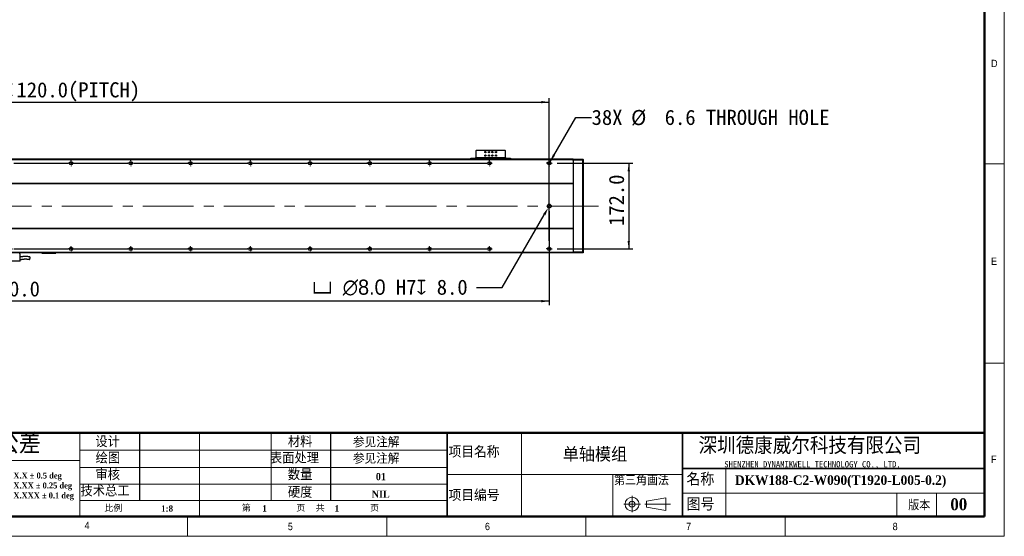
# Model space of a CAD drawing. Header units: millimetres. Extents: x 40 to 3320, y 40 to 2336.
# Tile 4 of 7: x 1343 to 3320, y 40 to 1078. Entities that reach past the tile are written whole.
import ezdxf

# ---------------------------------------------------------------- set-up
doc = ezdxf.new("R2010")
doc.units = ezdxf.units.MM
doc.header["$LTSCALE"] = 8
doc.header["$PDSIZE"] = -1
doc.linetypes.add('CENTERX2', pattern=[20.32, 12.7, -2.54, 2.54, -2.54])
doc.layers.add('DIMNS', color=7, linetype='Continuous')
doc.styles.add('SLDTEXTSTYLE0', font='Gothic.ttf', dxfattribs={"width": 0.913})
doc.styles.add('SLDTEXTSTYLE1', font='timesbd.ttf', dxfattribs={"width": 0.933})
doc.styles.add('SLDTEXTSTYLE2', font='txt', dxfattribs={"bigfont": 'bigfont'})
doc.styles.add('SLDTEXTSTYLE3', font='txt', dxfattribs={"bigfont": 'bigfont'})
doc.styles.add('SLDTEXTSTYLE4', font='txt', dxfattribs={"bigfont": 'bigfont'})
doc.styles.add('SLDTEXTSTYLE5', font='txt')
doc.styles.add('SLDTEXTSTYLE6', font='timesbd.ttf', dxfattribs={"width": 0.933, "bigfont": 'bigfont'})
doc.styles.add('SLDTEXTSTYLE7', font='txt')
doc.dimstyles.new('SLDDIMSTYLE0', dxfattribs={"dimtxt": 30.4, "dimasz": 16, "dimexe": 0, "dimexo": 0.0625, "dimgap": 7.6, "dimtad": 2, "dimdec": 1, "dimrnd": 1e-09, "dimzin": 4, "dimdsep": 46, "dimtxsty": 'SLDTEXTSTYLE7', "dimsah": 1, "dimcen": 0.09, "dimadec": 0, "dimazin": 1, "dimtfac": 1, "dimtdec": 1, "dimtmove": 0, "dimatfit": 0, "dimfxl": 0, "dimfrac": 2, "dimtolj": 1, "dimtzin": 12, "dimarcsym": 0})
doc.dimstyles.new('SLDDIMSTYLE1', dxfattribs={"dimtxt": 30.4, "dimasz": 16, "dimexe": 0, "dimexo": 0.0625, "dimgap": 7.6, "dimtad": 2, "dimdec": 1, "dimrnd": 1e-09, "dimzin": 4, "dimdsep": 46, "dimtxsty": 'SLDTEXTSTYLE7', "dimsah": 1, "dimcen": 0.09, "dimadec": 0, "dimazin": 1, "dimtfac": 1, "dimtdec": 1, "dimtofl": 0, "dimtmove": 0, "dimatfit": 3, "dimfxl": 0, "dimfrac": 2, "dimtolj": 1, "dimtzin": 12, "dimarcsym": 0})
doc.dimstyles.new('SLDDIMSTYLE4', dxfattribs={"dimtxt": 30.4, "dimasz": 16, "dimexe": 0, "dimexo": 0.0625, "dimgap": 7.6, "dimtad": 0, "dimtih": 1, "dimtoh": 1, "dimdec": 1, "dimrnd": 1e-09, "dimzin": 4, "dimdsep": 46, "dimtxsty": 'SLDTEXTSTYLE7', "dimsah": 1, "dimcen": 0, "dimadec": 0, "dimazin": 1, "dimtfac": 1, "dimtdec": 1, "dimtofl": 0, "dimtmove": 0, "dimatfit": 3, "dimfxl": 0, "dimfrac": 2, "dimtolj": 1, "dimtzin": 12, "dimarcsym": 0})
doc.dimstyles.new('SLDDIMSTYLE7', dxfattribs={"dimtxt": 30.4, "dimasz": 16, "dimexe": 0, "dimexo": 0.0625, "dimgap": 7.6, "dimtad": 0, "dimtih": 1, "dimtoh": 1, "dimdec": 1, "dimrnd": 1e-09, "dimzin": 12, "dimdsep": 46, "dimtxsty": 'SLDTEXTSTYLE7', "dimsah": 1, "dimcen": 0, "dimadec": 0, "dimazin": 3, "dimtfac": 1, "dimtdec": 1, "dimtofl": 0, "dimtmove": 0, "dimatfit": 3, "dimfxl": 0, "dimfrac": 2, "dimtolj": 1, "dimtzin": 12, "dimarcsym": 0})

# ---------------------------------------------------------------- blocks, each defined once
blk = doc.blocks.new('SW_NOTE_0')
at = {"color": 0, "linetype": 'Continuous', "lineweight": 0, "char_height": 12, "attachment_point": 1, "style": 'SLDTEXTSTYLE1'}
for s, insert in [('X.X ± 0.5 deg', (0, 15.8)), ('X.XX ± 0.25 deg', (0, -4.2)), ('X.XXX ± 0.1 deg', (0, -24.2))]:
    blk.add_mtext(s, dxfattribs=dict(at, insert=insert))
blk = doc.blocks.new('_D_18')
at = {"layer": 'DIMNS'}
for p, q in [((2406.2, 693), (2406.2, 504.3)), ((246.2, 686.4), (246.2, 504.3)), ((2406.2, 512.3), (246.2, 512.3))]:
    blk.add_line(p, q, dxfattribs=at)
for points in [[(246.2, 512.3), (262.2, 509.9), (262.2, 514.7)], [(2406.2, 512.3), (2390.2, 514.7), (2390.2, 509.9)]]:
    blk.add_solid(points, dxfattribs=at)
at = {"layer": 'DIMNS', "insert": (1259.7, 552.2), "char_height": 30.4, "attachment_point": 1, "style": 'SLDTEXTSTYLE7'}
blk.add_mtext('2160.0', dxfattribs=at)
blk = doc.blocks.new('_D_19')
at = {"layer": 'Defpoints', "color": 0}
for p in [(2404.2, 699.7), (2408.2, 706.6)]:
    blk.add_point(p, dxfattribs=at)
at = {"layer": 'DIMNS', "color": 0, "lineweight": -2}
for p, q in [((2312, 539.8), (2396.2, 685.8)), ((2260.4, 539.8), (2312, 539.8))]:
    blk.add_line(p, q, dxfattribs=at)
at = {"layer": 'DIMNS', "color": 0}
blk.add_solid([(2393.9, 687.2), (2398.5, 684.5), (2404.2, 699.7)], dxfattribs=at)
at = {"layer": 'DIMNS', "color": 0, "insert": (1930.5, 555.6), "char_height": 30.4, "attachment_point": 1, "style": 'SLDTEXTSTYLE7'}
blk.add_mtext('\\A1;{\\fGDT|b0|i0|c134|p2;v} {\\fMS PGothic|b0|i0|c128|p34;∅8.0} H7{\\fGDT|b0|i0|c134|p2;x} 8.0', dxfattribs=at)
blk = doc.blocks.new('_D_21')
at = {"layer": 'DIMNS'}
for p, q in [((2407.9, 792), (2459.4, 881.3)), ((2459.4, 881.3), (2491.4, 881.3))]:
    blk.add_line(p, q, dxfattribs=at)
blk.add_solid([(2407.9, 792), (2418, 804.7), (2413.8, 807.1)], dxfattribs=at)
at = {"layer": 'DIMNS', "char_height": 30.4, "attachment_point": 1, "style": 'SLDTEXTSTYLE7'}
for s, insert in [('38X ', (2491.4, 896.6)), ('%%c', (2570.6, 896.3)), (' 6.6 THROUGH HOLE', (2617.5, 896.6))]:
    blk.add_mtext(s, dxfattribs=dict(at, insert=insert))
blk = doc.blocks.new('_D_22')
at = {"layer": 'DIMNS'}
for p, q in [((2422.2, 789.1), (2574, 789.1)), ((2566, 789.1), (2566, 617.1)), ((2422.2, 617.1), (2574, 617.1))]:
    blk.add_line(p, q, dxfattribs=at)
for points in [[(2566, 789.1), (2563.6, 773.1), (2568.4, 773.1)], [(2566, 617.1), (2568.4, 633.1), (2563.6, 633.1)]]:
    blk.add_solid(points, dxfattribs=at)
at = {"layer": 'DIMNS', "insert": (2526.1, 663.2), "char_height": 30.4, "attachment_point": 1, "rotation": 90, "style": 'SLDTEXTSTYLE7'}
blk.add_mtext('172.0', dxfattribs=at)
blk = doc.blocks.new('_D_23')
at = {"layer": 'DIMNS'}
for p, q in [((246.2, 633.1), (246.2, 920)), ((246.2, 912), (2406.2, 912)), ((2406.2, 633.1), (2406.2, 920))]:
    blk.add_line(p, q, dxfattribs=at)
for points in [[(246.2, 912), (262.2, 909.6), (262.2, 914.4)], [(2406.2, 912), (2390.2, 914.4), (2390.2, 909.6)]]:
    blk.add_solid(points, dxfattribs=at)
at = {"layer": 'DIMNS', "char_height": 30.4, "attachment_point": 1, "style": 'SLDTEXTSTYLE7'}
for s, insert in [('2160.0', (1114.5, 951.9)), ('=18×120.0(PITCH)', (1233.3, 951.9))]:
    blk.add_mtext(s, dxfattribs=dict(at, insert=insert))
blk = doc.blocks.new('SW_CENTERMARKSYMBOL_0')
at = {"layer": 'DIMNS', "color": 0}
for p, q in [((1080, 5.08), (1080, 5.84)), ((1080, 0), (1080, 2.54)), ((1080, 0), (1080, 2.54)), ((1080, 0), (1080, 2.54)), ((1080, 0), (1080, 2.54)), ((1080, 0), (1080, 2.54)), ((1080, 0), (1080, 2.54)), ((1080, 0), (1080, 2.54)), ((1080, 0), (1080, 2.54)), ((1200, 5.08), (1200, 5.84)), ((1200, 0), (1200, 2.54)), ((1200, 0), (1200, 2.54)), ((1200, 0), (1200, 2.54)), ((1200, 0), (1200, 2.54)), ((1200, 0), (1200, 2.54)), ((1200, 0), (1200, 2.54)), ((1200, 0), (1200, 2.54)), ((1320, 5.08), (1320, 5.84)), ((1320, 0), (1320, 2.54)), ((1320, 0), (1320, 2.54)), ((1320, 0), (1320, 2.54)), ((1320, 0), (1320, 2.54)), ((1320, 0), (1320, 2.54)), ((1320, 0), (1320, 2.54)), ((1440, 5.08), (1440, 5.84)), ((1440, 0), (1440, 2.54)), ((1440, 0), (1440, 2.54)), ((1440, 0), (1440, 2.54)), ((1440, 0), (1440, 2.54)), ((1440, 0), (1440, 2.54)), ((1560, 5.08), (1560, 5.84)), ((1560, 0), (1560, 2.54)), ((1560, 0), (1560, 2.54)), ((1560, 0), (1560, 2.54)), ((1560, 0), (1560, 2.54)), ((1680, 5.08), (1680, 5.84)), ((1680, 0), (1680, 2.54)), ((1680, 0), (1680, 2.54)), ((1680, 0), (1680, 2.54)), ((1800, 5.08), (1800, 5.84)), ((1800, 0), (1800, 2.54)), ((1800, 0), (1800, 2.54)), ((1920, 5.08), (1920, 5.84)), ((1920, 0), (1920, 2.54)), ((965.08, 0), (1074.92, 0)), ((1074.92, 0), (1074.16, 0)), ((1080, 0), (1077.46, 0)), ((1080, 0), (1077.46, 0)), ((1080, 0), (1077.46, 0)), ((1080, 0), (1077.46, 0)), ((1080, 0), (1077.46, 0)), ((1080, 0), (1077.46, 0)), ((1080, 0), (1077.46, 0)), ((1080, 0), (1077.46, 0)), ((1080, 0), (1080, -2.54)), ((1080, 0), (1082.54, 0)), ((1080, 0), (1080, -2.54)), ((1080, 0), (1082.54, 0)), ((1080, 0), (1080, -2.54)), ((1080, 0), (1082.54, 0)), ((1080, 0), (1080, -2.54)), ((1080, 0), (1082.54, 0)), ((1080, 0), (1080, -2.54)), ((1080, 0), (1082.54, 0)), ((1080, 0), (1080, -2.54)), ((1080, 0), (1082.54, 0)), ((1080, 0), (1080, -2.54)), ((1080, 0), (1082.54, 0)), ((1080, 0), (1080, -2.54)), ((1080, 0), (1082.54, 0)), ((1080, -5.08), (1080, -5.84)), ((1085.08, 0), (1085.84, 0)), ((1085.08, 0), (1194.92, 0)), ((1194.92, 0), (1194.16, 0)), ((1200, 0), (1197.46, 0)), ((1200, 0), (1197.46, 0)), ((1200, 0), (1197.46, 0)), ((1200, 0), (1197.46, 0)), ((1200, 0), (1197.46, 0)), ((1200, 0), (1197.46, 0)), ((1200, 0), (1197.46, 0)), ((1200, 0), (1200, -2.54)), ((1200, 0), (1202.54, 0)), ((1200, 0), (1200, -2.54)), ((1200, 0), (1202.54, 0)), ((1200, 0), (1200, -2.54)), ((1200, 0), (1202.54, 0)), ((1200, 0), (1200, -2.54)), ((1200, 0), (1202.54, 0)), ((1200, 0), (1200, -2.54)), ((1200, 0), (1202.54, 0)), ((1200, 0), (1200, -2.54)), ((1200, 0), (1202.54, 0)), ((1200, 0), (1200, -2.54)), ((1200, 0), (1202.54, 0)), ((1200, -5.08), (1200, -5.84)), ((1205.08, 0), (1205.84, 0)), ((1205.08, 0), (1314.92, 0)), ((1314.92, 0), (1314.16, 0)), ((1320, 0), (1317.46, 0)), ((1320, 0), (1317.46, 0)), ((1320, 0), (1317.46, 0)), ((1320, 0), (1317.46, 0)), ((1320, 0), (1317.46, 0)), ((1320, 0), (1317.46, 0)), ((1320, 0), (1320, -2.54)), ((1320, 0), (1322.54, 0)), ((1320, 0), (1320, -2.54)), ((1320, 0), (1322.54, 0)), ((1320, 0), (1320, -2.54)), ((1320, 0), (1322.54, 0)), ((1320, 0), (1320, -2.54)), ((1320, 0), (1322.54, 0)), ((1320, 0), (1320, -2.54)), ((1320, 0), (1322.54, 0)), ((1320, 0), (1320, -2.54)), ((1320, 0), (1322.54, 0)), ((1320, -5.08), (1320, -5.84)), ((1325.08, 0), (1325.84, 0)), ((1325.08, 0), (1434.92, 0)), ((1434.92, 0), (1434.16, 0)), ((1440, 0), (1437.46, 0)), ((1440, 0), (1437.46, 0)), ((1440, 0), (1437.46, 0)), ((1440, 0), (1437.46, 0)), ((1440, 0), (1437.46, 0)), ((1440, 0), (1440, -2.54)), ((1440, 0), (1442.54, 0)), ((1440, 0), (1440, -2.54)), ((1440, 0), (1442.54, 0)), ((1440, 0), (1440, -2.54)), ((1440, 0), (1442.54, 0)), ((1440, 0), (1440, -2.54)), ((1440, 0), (1442.54, 0)), ((1440, 0), (1440, -2.54)), ((1440, 0), (1442.54, 0)), ((1440, -5.08), (1440, -5.84)), ((1445.08, 0), (1445.84, 0)), ((1445.08, 0), (1554.92, 0)), ((1554.92, 0), (1554.16, 0)), ((1560, 0), (1557.46, 0)), ((1560, 0), (1557.46, 0)), ((1560, 0), (1557.46, 0)), ((1560, 0), (1557.46, 0)), ((1560, 0), (1560, -2.54)), ((1560, 0), (1562.54, 0)), ((1560, 0), (1560, -2.54)), ((1560, 0), (1562.54, 0)), ((1560, 0), (1560, -2.54)), ((1560, 0), (1562.54, 0)), ((1560, 0), (1560, -2.54)), ((1560, 0), (1562.54, 0)), ((1560, -5.08), (1560, -5.84)), ((1565.08, 0), (1565.84, 0)), ((1565.08, 0), (1674.92, 0)), ((1674.92, 0), (1674.16, 0)), ((1680, 0), (1677.46, 0)), ((1680, 0), (1677.46, 0)), ((1680, 0), (1677.46, 0)), ((1680, 0), (1680, -2.54)), ((1680, 0), (1682.54, 0)), ((1680, 0), (1680, -2.54)), ((1680, 0), (1682.54, 0)), ((1680, 0), (1680, -2.54)), ((1680, 0), (1682.54, 0)), ((1680, -5.08), (1680, -5.84)), ((1685.08, 0), (1685.84, 0)), ((1685.08, 0), (1794.92, 0)), ((1794.92, 0), (1794.16, 0)), ((1800, 0), (1797.46, 0)), ((1800, 0), (1797.46, 0)), ((1800, 0), (1800, -2.54)), ((1800, 0), (1802.54, 0)), ((1800, 0), (1800, -2.54)), ((1800, 0), (1802.54, 0)), ((1800, -5.08), (1800, -5.84)), ((1805.08, 0), (1805.84, 0)), ((1805.08, 0), (1914.92, 0)), ((1920, 0), (1917.46, 0)), ((1920, 0), (1920, -2.54)), ((1920, 0), (1922.54, 0)), ((1920, -5.08), (1920, -5.84)), ((1925.08, 0), (1925.84, 0))]:
    blk.add_line(p, q, dxfattribs=at)
blk = doc.blocks.new('SW_CENTERMARKSYMBOL_1')
at = {"layer": 'DIMNS', "color": 0}
for p, q in [((-125.08, 0), (-125.84, 0)), ((-120, 0), (-122.54, 0)), ((-120, 5.08), (-120, 5.84)), ((-120, 0), (-120, 2.54)), ((-120, 0), (-120, -2.54)), ((-120, 0), (-117.46, 0)), ((-114.92, 0), (-5.08, 0)), ((-5.08, 0), (-5.84, 0)), ((0, 0), (-2.54, 0)), ((0, 0), (-2.54, 0)), ((0, 5.08), (0, 5.84)), ((0, 0), (0, 2.54)), ((0, 0), (0, 2.54)), ((0, 0), (0, -2.54)), ((0, 0), (2.54, 0)), ((0, 0), (0, -2.54)), ((0, 0), (2.54, 0)), ((5.08, 0), (5.84, 0)), ((5.08, 0), (114.92, 0)), ((120, 5.08), (120, 5.84)), ((120, 0), (120, 2.54)), ((120, 0), (120, 2.54)), ((120, 0), (120, 2.54)), ((240, 5.08), (240, 5.84)), ((240, 0), (240, 2.54)), ((240, 0), (240, 2.54)), ((240, 0), (240, 2.54)), ((240, 0), (240, 2.54)), ((360, 5.08), (360, 5.84)), ((360, 0), (360, 2.54)), ((360, 0), (360, 2.54)), ((360, 0), (360, 2.54)), ((360, 0), (360, 2.54)), ((360, 0), (360, 2.54)), ((480, 5.08), (480, 5.84)), ((480, 0), (480, 2.54)), ((480, 0), (480, 2.54)), ((480, 0), (480, 2.54)), ((480, 0), (480, 2.54)), ((480, 0), (480, 2.54)), ((480, 0), (480, 2.54)), ((600, 5.08), (600, 5.84)), ((600, 0), (600, 2.54)), ((600, 0), (600, 2.54)), ((600, 0), (600, 2.54)), ((600, 0), (600, 2.54)), ((600, 0), (600, 2.54)), ((600, 0), (600, 2.54)), ((600, 0), (600, 2.54)), ((720, 5.08), (720, 5.84)), ((720, 0), (720, 2.54)), ((720, 0), (720, 2.54)), ((720, 0), (720, 2.54)), ((720, 0), (720, 2.54)), ((720, 0), (720, 2.54)), ((720, 0), (720, 2.54)), ((720, 0), (720, 2.54)), ((720, 0), (720, 2.54)), ((840, 5.08), (840, 5.84)), ((840, 0), (840, 2.54)), ((840, 0), (840, 2.54)), ((840, 0), (840, 2.54)), ((840, 0), (840, 2.54)), ((840, 0), (840, 2.54)), ((840, 0), (840, 2.54)), ((840, 0), (840, 2.54)), ((840, 0), (840, 2.54)), ((840, 0), (840, 2.54)), ((960, 5.08), (960, 5.84)), ((960, 0), (960, 2.54)), ((960, 0), (960, 2.54)), ((960, 0), (960, 2.54)), ((960, 0), (960, 2.54)), ((960, 0), (960, 2.54)), ((960, 0), (960, 2.54)), ((960, 0), (960, 2.54)), ((960, 0), (960, 2.54)), ((1080, 5.08), (1080, 5.84)), ((1080, 0), (1080, 2.54)), ((1080, 0), (1080, 2.54)), ((1080, 0), (1080, 2.54)), ((1080, 0), (1080, 2.54)), ((1080, 0), (1080, 2.54)), ((1080, 0), (1080, 2.54)), ((1080, 0), (1080, 2.54)), ((1200, 5.08), (1200, 5.84)), ((1200, 0), (1200, 2.54)), ((1200, 0), (1200, 2.54)), ((1200, 0), (1200, 2.54)), ((1200, 0), (1200, 2.54)), ((1200, 0), (1200, 2.54)), ((1200, 0), (1200, 2.54)), ((1320, 5.08), (1320, 5.84)), ((1320, 0), (1320, 2.54)), ((1320, 0), (1320, 2.54)), ((1320, 0), (1320, 2.54)), ((1320, 0), (1320, 2.54)), ((1320, 0), (1320, 2.54)), ((1440, 5.08), (1440, 5.84)), ((1440, 0), (1440, 2.54)), ((1440, 0), (1440, 2.54)), ((1440, 0), (1440, 2.54)), ((1440, 0), (1440, 2.54)), ((1560, 5.08), (1560, 5.84)), ((1560, 0), (1560, 2.54)), ((1560, 0), (1560, 2.54)), ((1560, 0), (1560, 2.54)), ((1680, 5.08), (1680, 5.84)), ((1680, 0), (1680, 2.54)), ((1680, 0), (1680, 2.54)), ((1800, 5.08), (1800, 5.84)), ((1800, 0), (1800, 2.54)), ((-120, -5.08), (-120, -5.84)), ((0, -5.08), (0, -5.84)), ((114.92, 0), (114.16, 0)), ((120, 0), (117.46, 0)), ((120, 0), (117.46, 0)), ((120, 0), (117.46, 0)), ((120, 0), (120, -2.54)), ((120, 0), (122.54, 0)), ((120, 0), (120, -2.54)), ((120, 0), (122.54, 0)), ((120, 0), (120, -2.54)), ((120, 0), (122.54, 0)), ((120, -5.08), (120, -5.84)), ((125.08, 0), (125.84, 0)), ((125.08, 0), (234.92, 0)), ((234.92, 0), (234.16, 0)), ((240, 0), (237.46, 0)), ((240, 0), (237.46, 0)), ((240, 0), (237.46, 0)), ((240, 0), (237.46, 0)), ((240, 0), (240, -2.54)), ((240, 0), (242.54, 0)), ((240, 0), (240, -2.54)), ((240, 0), (242.54, 0)), ((240, 0), (240, -2.54)), ((240, 0), (242.54, 0)), ((240, 0), (240, -2.54)), ((240, 0), (242.54, 0)), ((240, -5.08), (240, -5.84)), ((245.08, 0), (245.84, 0)), ((245.08, 0), (354.92, 0)), ((354.92, 0), (354.16, 0)), ((360, 0), (357.46, 0)), ((360, 0), (357.46, 0)), ((360, 0), (357.46, 0)), ((360, 0), (357.46, 0)), ((360, 0), (357.46, 0)), ((360, 0), (360, -2.54)), ((360, 0), (362.54, 0)), ((360, 0), (360, -2.54)), ((360, 0), (362.54, 0)), ((360, 0), (360, -2.54)), ((360, 0), (362.54, 0)), ((360, 0), (360, -2.54)), ((360, 0), (362.54, 0)), ((360, 0), (360, -2.54)), ((360, 0), (362.54, 0)), ((360, -5.08), (360, -5.84)), ((365.08, 0), (365.84, 0)), ((365.08, 0), (474.92, 0)), ((474.92, 0), (474.16, 0)), ((480, 0), (477.46, 0)), ((480, 0), (477.46, 0)), ((480, 0), (477.46, 0)), ((480, 0), (477.46, 0)), ((480, 0), (477.46, 0)), ((480, 0), (477.46, 0)), ((480, 0), (480, -2.54)), ((480, 0), (482.54, 0)), ((480, 0), (480, -2.54)), ((480, 0), (482.54, 0)), ((480, 0), (480, -2.54)), ((480, 0), (482.54, 0)), ((480, 0), (480, -2.54)), ((480, 0), (482.54, 0)), ((480, 0), (480, -2.54)), ((480, 0), (482.54, 0)), ((480, 0), (480, -2.54)), ((480, 0), (482.54, 0)), ((480, -5.08), (480, -5.84)), ((485.08, 0), (485.84, 0)), ((485.08, 0), (594.92, 0)), ((594.92, 0), (594.16, 0)), ((600, 0), (597.46, 0)), ((600, 0), (597.46, 0)), ((600, 0), (597.46, 0)), ((600, 0), (597.46, 0)), ((600, 0), (597.46, 0)), ((600, 0), (597.46, 0)), ((600, 0), (597.46, 0)), ((600, 0), (600, -2.54)), ((600, 0), (602.54, 0)), ((600, 0), (600, -2.54)), ((600, 0), (602.54, 0)), ((600, 0), (600, -2.54)), ((600, 0), (602.54, 0)), ((600, 0), (600, -2.54)), ((600, 0), (602.54, 0)), ((600, 0), (600, -2.54)), ((600, 0), (602.54, 0)), ((600, 0), (600, -2.54)), ((600, 0), (602.54, 0)), ((600, 0), (600, -2.54)), ((600, 0), (602.54, 0)), ((600, -5.08), (600, -5.84)), ((605.08, 0), (605.84, 0)), ((605.08, 0), (714.92, 0)), ((714.92, 0), (714.16, 0)), ((720, 0), (717.46, 0)), ((720, 0), (717.46, 0)), ((720, 0), (717.46, 0)), ((720, 0), (717.46, 0)), ((720, 0), (717.46, 0)), ((720, 0), (717.46, 0)), ((720, 0), (717.46, 0)), ((720, 0), (717.46, 0)), ((720, 0), (720, -2.54)), ((720, 0), (722.54, 0)), ((720, 0), (720, -2.54)), ((720, 0), (722.54, 0)), ((720, 0), (720, -2.54)), ((720, 0), (722.54, 0)), ((720, 0), (720, -2.54)), ((720, 0), (722.54, 0)), ((720, 0), (720, -2.54)), ((720, 0), (722.54, 0)), ((720, 0), (720, -2.54)), ((720, 0), (722.54, 0)), ((720, 0), (720, -2.54)), ((720, 0), (722.54, 0)), ((720, 0), (720, -2.54)), ((720, 0), (722.54, 0)), ((720, -5.08), (720, -5.84)), ((725.08, 0), (725.84, 0)), ((725.08, 0), (834.92, 0)), ((834.92, 0), (834.16, 0)), ((840, 0), (837.46, 0)), ((840, 0), (837.46, 0)), ((840, 0), (837.46, 0)), ((840, 0), (837.46, 0)), ((840, 0), (837.46, 0)), ((840, 0), (837.46, 0)), ((840, 0), (837.46, 0)), ((840, 0), (837.46, 0)), ((840, 0), (837.46, 0)), ((840, 0), (840, -2.54)), ((840, 0), (842.54, 0)), ((840, 0), (840, -2.54)), ((840, 0), (842.54, 0)), ((840, 0), (840, -2.54)), ((840, 0), (842.54, 0)), ((840, 0), (840, -2.54)), ((840, 0), (842.54, 0)), ((840, 0), (840, -2.54)), ((840, 0), (842.54, 0)), ((840, 0), (840, -2.54)), ((840, 0), (842.54, 0)), ((840, 0), (840, -2.54)), ((840, 0), (842.54, 0)), ((840, 0), (840, -2.54)), ((840, 0), (842.54, 0)), ((840, 0), (840, -2.54)), ((840, 0), (842.54, 0)), ((840, -5.08), (840, -5.84)), ((845.08, 0), (845.84, 0)), ((845.08, 0), (954.92, 0)), ((954.92, 0), (954.16, 0)), ((960, 0), (957.46, 0)), ((960, 0), (957.46, 0)), ((960, 0), (957.46, 0)), ((960, 0), (957.46, 0)), ((960, 0), (957.46, 0)), ((960, 0), (957.46, 0)), ((960, 0), (957.46, 0)), ((960, 0), (957.46, 0)), ((960, 0), (960, -2.54)), ((960, 0), (962.54, 0)), ((960, 0), (960, -2.54)), ((960, 0), (962.54, 0)), ((960, 0), (960, -2.54)), ((960, 0), (962.54, 0)), ((960, 0), (960, -2.54)), ((960, 0), (962.54, 0)), ((960, 0), (960, -2.54)), ((960, 0), (962.54, 0)), ((960, 0), (960, -2.54)), ((960, 0), (962.54, 0)), ((960, 0), (960, -2.54)), ((960, 0), (962.54, 0)), ((960, 0), (960, -2.54)), ((960, 0), (962.54, 0)), ((960, -5.08), (960, -5.84)), ((965.08, 0), (965.84, 0)), ((965.08, 0), (1074.92, 0)), ((1074.92, 0), (1074.16, 0)), ((1080, 0), (1077.46, 0)), ((1080, 0), (1077.46, 0)), ((1080, 0), (1077.46, 0)), ((1080, 0), (1077.46, 0)), ((1080, 0), (1077.46, 0)), ((1080, 0), (1077.46, 0)), ((1080, 0), (1077.46, 0)), ((1080, 0), (1080, -2.54)), ((1080, 0), (1082.54, 0)), ((1080, 0), (1080, -2.54)), ((1080, 0), (1082.54, 0)), ((1080, 0), (1080, -2.54)), ((1080, 0), (1082.54, 0)), ((1080, 0), (1080, -2.54)), ((1080, 0), (1082.54, 0)), ((1080, 0), (1080, -2.54)), ((1080, 0), (1082.54, 0)), ((1080, 0), (1080, -2.54)), ((1080, 0), (1082.54, 0)), ((1080, 0), (1080, -2.54)), ((1080, 0), (1082.54, 0)), ((1080, -5.08), (1080, -5.84)), ((1085.08, 0), (1085.84, 0)), ((1085.08, 0), (1194.92, 0)), ((1194.92, 0), (1194.16, 0)), ((1200, 0), (1197.46, 0)), ((1200, 0), (1197.46, 0)), ((1200, 0), (1197.46, 0)), ((1200, 0), (1197.46, 0)), ((1200, 0), (1197.46, 0)), ((1200, 0), (1197.46, 0)), ((1200, 0), (1200, -2.54)), ((1200, 0), (1202.54, 0)), ((1200, 0), (1200, -2.54)), ((1200, 0), (1202.54, 0)), ((1200, 0), (1200, -2.54)), ((1200, 0), (1202.54, 0)), ((1200, 0), (1200, -2.54)), ((1200, 0), (1202.54, 0)), ((1200, 0), (1200, -2.54)), ((1200, 0), (1202.54, 0)), ((1200, 0), (1200, -2.54)), ((1200, 0), (1202.54, 0)), ((1200, -5.08), (1200, -5.84)), ((1205.08, 0), (1205.84, 0)), ((1205.08, 0), (1314.92, 0)), ((1314.92, 0), (1314.16, 0)), ((1320, 0), (1317.46, 0)), ((1320, 0), (1317.46, 0)), ((1320, 0), (1317.46, 0)), ((1320, 0), (1317.46, 0)), ((1320, 0), (1317.46, 0)), ((1320, 0), (1320, -2.54)), ((1320, 0), (1322.54, 0)), ((1320, 0), (1320, -2.54)), ((1320, 0), (1322.54, 0)), ((1320, 0), (1320, -2.54)), ((1320, 0), (1322.54, 0)), ((1320, 0), (1320, -2.54)), ((1320, 0), (1322.54, 0)), ((1320, 0), (1320, -2.54)), ((1320, 0), (1322.54, 0)), ((1320, -5.08), (1320, -5.84)), ((1325.08, 0), (1325.84, 0)), ((1325.08, 0), (1434.92, 0)), ((1434.92, 0), (1434.16, 0)), ((1440, 0), (1437.46, 0)), ((1440, 0), (1437.46, 0)), ((1440, 0), (1437.46, 0)), ((1440, 0), (1437.46, 0)), ((1440, 0), (1440, -2.54)), ((1440, 0), (1442.54, 0)), ((1440, 0), (1440, -2.54)), ((1440, 0), (1442.54, 0)), ((1440, 0), (1440, -2.54)), ((1440, 0), (1442.54, 0)), ((1440, 0), (1440, -2.54)), ((1440, 0), (1442.54, 0)), ((1440, -5.08), (1440, -5.84)), ((1445.08, 0), (1445.84, 0)), ((1445.08, 0), (1554.92, 0)), ((1554.92, 0), (1554.16, 0)), ((1560, 0), (1557.46, 0)), ((1560, 0), (1557.46, 0)), ((1560, 0), (1557.46, 0)), ((1560, 0), (1560, -2.54)), ((1560, 0), (1562.54, 0)), ((1560, 0), (1560, -2.54)), ((1560, 0), (1562.54, 0)), ((1560, 0), (1560, -2.54)), ((1560, 0), (1562.54, 0)), ((1560, -5.08), (1560, -5.84)), ((1565.08, 0), (1565.84, 0)), ((1565.08, 0), (1674.92, 0)), ((1674.92, 0), (1674.16, 0)), ((1680, 0), (1677.46, 0)), ((1680, 0), (1677.46, 0)), ((1680, 0), (1680, -2.54)), ((1680, 0), (1682.54, 0)), ((1680, 0), (1680, -2.54)), ((1680, 0), (1682.54, 0)), ((1680, -5.08), (1680, -5.84)), ((1685.08, 0), (1685.84, 0)), ((1685.08, 0), (1794.92, 0)), ((1800, 0), (1797.46, 0)), ((1800, 0), (1800, -2.54)), ((1800, 0), (1802.54, 0)), ((1800, -5.08), (1800, -5.84)), ((1805.08, 0), (1805.84, 0))]:
    blk.add_line(p, q, dxfattribs=at)
blk = doc.blocks.new('SW_CENTERMARKSYMBOL_2')
at = {"layer": 'DIMNS', "color": 0}
for p, q in [((-5.08, 0), (-5.84, 0)), ((0, 0), (-2.54, 0)), ((0, 5.08), (0, 5.84)), ((0, 0), (0, 2.54)), ((0, 0), (0, -2.54)), ((0, 0), (2.54, 0)), ((5.08, 0), (5.84, 0)), ((0, -5.08), (0, -5.84))]:
    blk.add_line(p, q, dxfattribs=at)
blk = doc.blocks.new('SW_CENTERMARKSYMBOL_3')
at = {"layer": 'DIMNS', "color": 0}
for p, q in [((-5.08, 0), (-5.84, 0)), ((0, 0), (-2.54, 0)), ((0, 5.08), (0, 5.84)), ((0, 0), (0, 2.54)), ((0, 0), (0, -2.54)), ((0, 0), (2.54, 0)), ((5.08, 0), (5.84, 0)), ((0, -5.08), (0, -5.84))]:
    blk.add_line(p, q, dxfattribs=at)
blk = doc.blocks.new('SW_DOWELSYMBOL_4')
at = {"linetype": 'Continuous', "lineweight": 18}
h = blk.add_hatch(color=0, dxfattribs=at)
edge = h.paths.add_edge_path(flags=0)
edge.add_arc((0, 0), 4, 180, 270)
edge.add_line((0, -4), (0, 0))
edge.add_line((0, 0), (-4, 0))
h = blk.add_hatch(color=0, dxfattribs=at)
edge = h.paths.add_edge_path(flags=0)
edge.add_arc((0, 0), 4, 0, 90)
edge.add_line((0, 4), (0, 0))
edge.add_line((0, 0), (4, 0))
at = {"layer": 'DIMNS', "color": 0}
blk.add_circle((0, 0), 4, dxfattribs=at)

msp = doc.modelspace()

# ---------------------------------------------------------------- linework, layer by layer
at = {"color": 7, "linetype": 'Continuous', "lineweight": 18}
for p, q in [((3320, 40), (3320, 2336)), ((3280, 2296), (3280, 80)), ((3280, 788), (3320, 788)), ((3280, 388), (3320, 388)), ((1464, 248), (1464, 220)), ((1464, 192), (1464, 248)), ((1464, 220), (1464, 248)), ((1704.336839, 248), (1704.336839, 80)), ((1848, 248), (1848, 112.0474543)), ((2350.6031435, 248), (2350.6031435, 80)), ((1464, 192), (1464, 220)), ((1464, 213.2644636), (2201.4758613, 213.2644636)), ((1464, 192), (1171.7559834, 192)), ((1464, 192), (1464, 80)), ((1464, 178.0393756), (2201.4758613, 178.0393756)), ((2201.4758613, 164), (2674.0064972, 164)), ((2533.8235685, 164), (2533.8235685, 80)), ((2760.7398642, 176), (2760.7398642, 80)), ((1464, 145.0437235), (2201.4758613, 145.0437235)), ((2572.6369816, 121.1881967), (2572.6369816, 88.504689)), ((2674.0064972, 126.7204382), (3280, 126.7204382)), ((3104, 126.7204382), (3104, 80)), ((3184, 126.7204382), (3184, 80)), ((2201.4758613, 112.0474543), (1464, 112.0474543)), ((2555.9987653, 104.5499805), (2589.6093225, 104.5499805)), ((2598.4402248, 104.5499805), (2649.5575626, 104.5499805)), ((2601.9065866, 110.5499805), (2640.7500893, 117.2694797)), ((2601.9065866, 98.5499805), (2601.9065866, 110.5499805)), ((2640.7500893, 117.2694797), (2640.7500893, 91.683194)), ((80, 80), (3280, 80)), ((984, 80), (3280, 80)), ((1680, 40), (1680, 80)), ((2080, 80), (2080, 40)), ((2480, 40), (2480, 80)), ((2601.9065866, 98.5499805), (2640.7500893, 91.683194)), ((2880, 80), (2880, 40)), ((40, 40), (3320, 40))]:
    msp.add_line(p, q, dxfattribs=at)
at = {"color": 7, "linetype": 'Continuous', "lineweight": 50}
for p, q in [((3280, 2296), (3280, 80)), ((1171.7559834, 248), (1464, 248)), ((3280, 248), (1464, 248)), ((80, 80), (3280, 80))]:
    msp.add_line(p, q, dxfattribs=at)
at = {"color": 7, "linetype": 'Continuous', "lineweight": 25}
for p, q in [((2259.7398106, 814.939026), (2258.7397638, 813.9390239)), ((2258.7397638, 813.9390239), (2258.7397638, 800.1390287)), ((2317.7397791, 814.939026), (2259.7398106, 814.939026)), ((2318.7397066, 813.9390239), (2317.7397791, 814.939026)), ((2318.7397066, 800.1390287), (2318.7397066, 813.9390239)), ((2454.2397801, 797.1390227), (198.2397381, 797.1390227)), ((2454.2397801, 796.1390281), (198.2397381, 796.1390281)), ((2248.7397734, 797.1390227), (2248.7397734, 799.1390267)), ((2248.7397734, 799.1390267), (2249.7397009, 799.1390267)), ((2249.7397009, 799.1390267), (2249.7397009, 797.1390227)), ((2249.7397009, 799.1390267), (2257.7397171, 799.1390267)), ((2257.7397171, 799.1390267), (2257.7397171, 797.1390227)), ((2258.7397638, 799.1390267), (2257.7397171, 799.1390267)), ((2318.7397066, 800.1390287), (2258.7397638, 800.1390287)), ((2258.7397638, 797.1390227), (2258.7397638, 800.1390287)), ((2318.7397066, 800.1390287), (2318.7397066, 797.1390227)), ((2319.7397534, 799.1390267), (2318.7397066, 799.1390267)), ((2319.7397534, 799.1390267), (2319.7397534, 797.1390227)), ((2319.7397534, 799.1390267), (2327.7397696, 799.1390267)), ((2327.7397696, 797.1390227), (2327.7397696, 799.1390267)), ((2327.7397696, 799.1390267), (2328.7398163, 799.1390267)), ((2328.7398163, 799.1390267), (2328.7398163, 797.1390227)), ((2454.2397801, 796.839025), (2454.5397106, 797.1390227)), ((2454.2397801, 797.1390227), (2454.2397801, 796.1390281)), ((2454.2397801, 796.1390281), (2454.2397801, 748.639025)), ((2454.2397801, 795.0147653), (2454.5397106, 795.1390261)), ((2454.5397106, 797.1390227), (2454.5397106, 795.1390261)), ((2454.5397106, 797.1390227), (2473.9397112, 797.1390227)), ((2454.5397106, 795.1390261), (2454.5397106, 611.1390257)), ((2473.9397112, 795.1390261), (2454.5397106, 795.1390261)), ((2473.9397112, 795.1390261), (2473.9397112, 797.1390227)), ((2474.239761, 796.839025), (2473.9397112, 797.1390227)), ((2473.9397112, 611.1390257), (2473.9397112, 795.1390261)), ((2474.239761, 795.0147653), (2473.9397112, 795.1390261)), ((2474.239761, 796.839025), (2474.239761, 795.0147653)), ((2474.239761, 795.0147653), (2474.239761, 611.2632865)), ((2454.2397801, 748.639025), (198.2397381, 748.639025)), ((2454.2397801, 748.139024), (198.2397381, 748.139024)), ((2454.2397801, 748.639025), (2454.2397801, 748.139024)), ((2454.2397801, 748.139024), (2454.2397801, 658.1390241)), ((2454.2397801, 658.1390241), (198.2397381, 658.1390241)), ((2454.2397801, 657.6390268), (198.2397381, 657.6390268)), ((2454.2397801, 658.1390241), (2454.2397801, 657.6390268)), ((2454.2397801, 657.6390268), (2454.2397801, 610.1390237)), ((2454.2397801, 610.1390237), (198.2397381, 610.1390237)), ((2454.2397801, 609.1390291), (198.2397381, 609.1390291)), ((1344.2397658, 607.2390267), (1343.0397454, 607.2390267)), ((1343.2397786, 601.239022), (1343.0397454, 601.239022)), ((1343.2397786, 607.2390267), (1343.2397786, 609.1390291)), ((1343.2397786, 601.239022), (1343.2397786, 592.8390289)), ((1344.2397658, 592.8390289), (1344.2397658, 607.2390267)), ((1387.739772, 608.9390257), (1387.739772, 609.1390291)), ((1387.739772, 608.9390257), (1388.7397591, 608.9390257)), ((1387.739772, 608.9390257), (1388.0397621, 608.6390281)), ((1388.8640348, 608.6390281), (1388.0397621, 608.6390281)), ((1388.7397591, 609.1390291), (1388.7397591, 608.9390257)), ((1388.7397591, 608.9390257), (1414.739782, 608.9390257)), ((1388.8640348, 608.6390281), (1388.7397591, 608.9390257)), ((1414.6155063, 608.6390281), (1388.8640348, 608.6390281)), ((1414.6155063, 608.6390281), (1414.739782, 608.9390257)), ((1415.4397789, 608.6390281), (1414.6155063, 608.6390281)), ((1414.739782, 608.9390257), (1414.739782, 609.1390291)), ((1414.739782, 608.9390257), (1415.7397691, 608.9390257)), ((1415.4397789, 608.6390281), (1415.7397691, 608.9390257)), ((1415.7397691, 609.1390291), (1415.7397691, 608.9390257)), ((2454.2397801, 611.2632865), (2454.5397106, 611.1390257)), ((2454.2397801, 610.1390237), (2454.2397801, 609.1390291)), ((2454.2397801, 609.4390267), (2454.5397106, 609.1390291)), ((2454.5397106, 611.1390257), (2454.5397106, 609.1390291)), ((2454.5397106, 611.1390257), (2473.9397112, 611.1390257)), ((2473.9397112, 609.1390291), (2454.5397106, 609.1390291)), ((2474.239761, 611.2632865), (2473.9397112, 611.1390257)), ((2473.9397112, 609.1390291), (2473.9397112, 611.1390257)), ((2474.239761, 609.4390267), (2473.9397112, 609.1390291)), ((2474.239761, 611.2632865), (2474.239761, 609.4390267)), ((1343.2397786, 592.8390289), (1309.2397693, 592.8390289)), ((1344.2397658, 592.8390289), (1343.2397786, 592.8390289))]:
    msp.add_line(p, q, dxfattribs=at)
at = {"color": 7, "linetype": 'Continuous', "lineweight": 35}
for p, q in [((2201.4758613, 248), (2201.4758613, 80)), ((2674.0064972, 248), (2674.0064972, 80)), ((2674.0064972, 176), (3280, 176))]:
    msp.add_line(p, q, dxfattribs=at)
at = {"color": 7, "linetype": 'Continuous', "lineweight": 25}
for centre, radius in [((2278.2397591, 811.6390258), 1.25), ((2285.2397591, 811.6390258), 1.25), ((2292.2397591, 811.6390258), 1.25), ((2299.2397591, 811.6390258), 1.25), ((1446.2397591, 789.1390258), 3.3), ((1566.2397591, 789.1390258), 3.3), ((1686.2397591, 789.1390258), 3.3), ((1806.2397591, 789.1390258), 3.3), ((1926.2397591, 789.1390258), 3.3), ((2046.2397591, 789.1390258), 3.3), ((2166.2397591, 789.1390258), 3.3), ((2278.2397591, 804.6390258), 1.25), ((2286.2397591, 789.1390258), 3.3), ((2285.2397591, 804.6390258), 1.25), ((2292.2397591, 804.6390258), 1.25), ((2299.2397591, 804.6390258), 1.25), ((2406.2397591, 789.1390258), 3.3), ((2406.2397591, 703.1390258), 4), ((1446.2397591, 617.1390258), 3.3), ((1566.2397591, 617.1390258), 3.3), ((1686.2397591, 617.1390258), 3.3), ((1806.2397591, 617.1390258), 3.3), ((1926.2397591, 617.1390258), 3.3), ((2046.2397591, 617.1390258), 3.3), ((2166.2397591, 617.1390258), 3.3), ((2286.2397591, 617.1390258), 3.3), ((2406.2397591, 617.1390258), 3.3)]:
    msp.add_circle(centre, radius, dxfattribs=at)
at = {"color": 7, "linetype": 'Continuous', "lineweight": 18}
for radius in [14, 6]:
    msp.add_circle((2572.6369816, 104.5499805), radius, dxfattribs=at)
at = {"color": 7, "linetype": 'Continuous', "lineweight": 25}
for points, knots in [([(1363.5523263, 601.0312626), (1362.5822554, 601.1861433), (1360.7714243, 601.4752591), (1358.302653, 601.858938), (1356.2439819, 602.027692), (1354.3900857, 602.0665806), (1352.3574035, 601.9858616), (1350.5260643, 601.7790628), (1349.0153958, 601.5616166), (1348.0056738, 601.4105594), (1346.9631087, 601.2590343), (1345.9002924, 601.1402134), (1344.9824433, 601.0627401), (1344.4331716, 601.0961005), (1344.2397658, 601.1078471)], [0, 0, 0, 0, 0.1557751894, 0.2907854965, 0.3967691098, 0.4749924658, 0.5735904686, 0.7047483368, 0.7546899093, 0.8070877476, 0.8612074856, 0.9159557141, 0.9704068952, 1, 1, 1, 1]), ([(1344.2397658, 596.1226413), (1344.4749145, 596.1142256), (1345.1927327, 596.0885356), (1346.3380632, 596.1767058), (1348.0195254, 596.3698552), (1349.7187626, 596.6384859), (1351.3955463, 596.8684271), (1352.8436846, 597.0137348), (1354.5303515, 597.0993211), (1356.4406702, 597.0364165), (1358.4785507, 596.8121971), (1360.588128, 596.4548691), (1362.1351825, 596.2174563), (1362.9815522, 596.0875714)], [0, 0, 0, 0, 0.0368666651, 0.1125397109, 0.1785183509, 0.3028051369, 0.3842704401, 0.4445275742, 0.5302879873, 0.647339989, 0.7447459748, 0.8603544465, 1, 1, 1, 1]), ([(1362.9871551, 596.13226), (1363.0216823, 596.1182961), (1363.1197355, 596.0786402), (1363.3123672, 596.3454571), (1363.5269563, 596.8439881), (1363.7145428, 597.5406448), (1363.8547, 598.3471065), (1363.9323663, 599.186284), (1363.9363575, 599.9662852), (1363.8629379, 600.5823688), (1363.7311158, 600.9706381), (1363.6081071, 601.0010304), (1363.5520879, 601.0148713)], [0, 0, 0, 0, 0.05740582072, 0.16302570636, 0.26646770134, 0.36997698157, 0.47478776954, 0.58158530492, 0.69023135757, 0.79977598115, 0.90881631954, 1, 1, 1, 1])]:
    msp.add_open_spline(points, degree=3, knots=knots, dxfattribs=at)
at = {"layer": 'DIMNS', "linetype": 'CENTERX2', "lineweight": 18}
msp.add_line((2505.0397591, 703.1390258), (147.4397591, 703.1390258), dxfattribs=at)
at = {"layer": 'DIMNS', "color": 7}
for p, q in [((1584.2007008, 112.0474543), (1584.2007008, 248)), ((1967.4614906, 248), (1967.4614906, 112.0474543))]:
    msp.add_line(p, q, dxfattribs=at)

# ---------------------------------------------------------------- block references
at = {"color": 7, "linetype": 'Continuous', "lineweight": 0}
msp.add_blockref('SW_NOTE_0', (1330.5570432, 152.3120833), dxfattribs=at)
at = {"layer": 'DIMNS'}
for name, p in [('SW_CENTERMARKSYMBOL_0', (366.2397591, 789.1390258)), ('SW_CENTERMARKSYMBOL_2', (2406.2397591, 789.1390258)), ('SW_DOWELSYMBOL_4', (2406.2397591, 703.1390258)), ('SW_CENTERMARKSYMBOL_1', (486.2397591, 617.1390258)), ('SW_CENTERMARKSYMBOL_3', (2406.2397591, 617.1390258))]:
    msp.add_blockref(name, p, dxfattribs=at)

# ---------------------------------------------------------------- texts
at = {"color": 7, "linetype": 'Continuous', "lineweight": 0}
for s, insert, char_height, attachment_point, style in [('D', (3293.3333333, 997.1704528), 14.8166667, 1, 'SLDTEXTSTYLE0'), ('E', (3293.3333333, 599.9106936), 14.8166667, 1, 'SLDTEXTSTYLE0'), ('一般公差', (1209.5381584, 246.3497749), 40, 1, 'SLDTEXTSTYLE3'), ('设计', (1495.0304099, 241.3756797), 22.4, 1, 'SLDTEXTSTYLE3'), ('材料', (1881.5122528, 241.3756797), 22.4, 1, 'SLDTEXTSTYLE3'), ('参见注解', (2012.291056, 239.6526885), 21.16666667, 1, 'SLDTEXTSTYLE2'), ('深圳德康威尔科技有限公司', (2706.035275, 238.9403364), 33.866666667, 1, 'SLDTEXTSTYLE4'), ('项目名称', (2204.0318544, 221.2187739), 23.28333333, 1, 'SLDTEXTSTYLE3'), ('单轴模组', (2433.5196309, 217.9086348), 25.4, 1, 'SLDTEXTSTYLE6'), ('绘图', (1495.5048517, 208.5268063), 22.4, 1, 'SLDTEXTSTYLE3'), ('表面处理', (1845.5643389, 208.5268063), 22.4, 1, 'SLDTEXTSTYLE3'), ('参见注解', (2012.291056, 206.8038151), 21.16666667, 1, 'SLDTEXTSTYLE2'), ('F', (3293.3333333, 202.2338134), 14.8166667, 1, 'SLDTEXTSTYLE0'), ('审核', (1495.2404082, 175.1148112), 22.4, 1, 'SLDTEXTSTYLE3'), ('数量', (1881.5744726, 175.1148112), 22.4, 1, 'SLDTEXTSTYLE3'), ('SHENZHEN DYNAMIKWELL TECHNOLOGY CO., LTD.', (2757.7422597, 191.0601178), 12.7, 1, 'SLDTEXTSTYLE5'), ('01', (2058.1738948, 167.1093645), 14.4, 1, 'SLDTEXTSTYLE1'), ('名称', (2681.7878779, 167.243517), 25.4, 1, 'SLDTEXTSTYLE3'), ('DKW188-C2-W090(T1920-L005-0.2)', (2779.2438769, 162.3900317), 19.05, 1, 'SLDTEXTSTYLE1'), ('技术总工', (1465.166365, 142.3958087), 22.4, 1, 'SLDTEXTSTYLE3'), ('硬度', (1881.5861402, 139.7153961), 22.4, 1, 'SLDTEXTSTYLE3'), ('NIL', (2049.9038947, 131.7099494), 14.4, 1, 'SLDTEXTSTYLE1'), ('项目编号', (2204.0318544, 134.0506042), 23.28333333, 1, 'SLDTEXTSTYLE3'), ('图号', (2682.128891, 117.170145), 25.4, 1, 'SLDTEXTSTYLE3'), ('比例', (1513.2601137, 102.0862582), 12.8, 1, 'SLDTEXTSTYLE3'), ('1:8', (1627.0750032, 102.0796202), 12.8, 1, 'SLDTEXTSTYLE1'), ('第        页', (1789.3223946, 102.5651891), 12.8, 1, 'SLDTEXTSTYLE3'), ('1', (1830.3180401, 102.5585511), 12.8, 1, 'SLDTEXTSTYLE1'), ('共        页', (1937.4933412, 102.5651891), 12.8, 1, 'SLDTEXTSTYLE3'), ('1', (1975.7024214, 102.5585511), 12.8, 1, 'SLDTEXTSTYLE1'), ('版本', (3127.1953082, 112.3594717), 20, 1, 'SLDTEXTSTYLE3'), ('00', (3228.6372553, 116.3460171), 24, 2, 'SLDTEXTSTYLE1'), ('4', (1473.3333333, 69.1704848), 14.8166667, 1, 'SLDTEXTSTYLE0'), ('5', (1881.5851378, 67.1747364), 14.8166667, 1, 'SLDTEXTSTYLE0'), ('6', (2277.2582016, 67.1747364), 14.8166667, 1, 'SLDTEXTSTYLE0'), ('7', (2681.1653799, 67.1747364), 14.8166667, 1, 'SLDTEXTSTYLE0'), ('8', (3095.8188424, 67.1747364), 14.8166667, 1, 'SLDTEXTSTYLE0')]:
    msp.add_mtext(s, dxfattribs=dict(at, insert=insert, char_height=char_height, attachment_point=attachment_point, style=style))
at = {"layer": 'DIMNS', "color": 7, "insert": (2536.4839625, 162.4328436), "char_height": 20, "attachment_point": 1, "style": 'SLDTEXTSTYLE3'}
msp.add_mtext('第三角画法', dxfattribs=at)

# ---------------------------------------------------------------- dimensions: what is measured, and where the dimension line sits
at = {"layer": 'DIMNS'}
dim = msp.add_linear_dim(base=(2406.2397591, 911.9686663), p1=(246.2397591, 622.9790258), p2=(2406.2397591, 622.9790258), text='<>=18×120.0(PITCH)', dimstyle='SLDDIMSTYLE1', dxfattribs=at)
dim.commit()
dim.dimension.update_dxf_attribs({"geometry": '_D_23', "text_midpoint": (1339.297991, 911.9686663), "dimtype": 160})
for p1, p2, text, dimstyle, picture, middle in [((2404.5897591, 786.2811419), (2407.8897591, 791.9969096), '38X <> THROUGH HOLE\\P', 'SLDDIMSTYLE7', '_D_21', (2742.2780527, 881.2608725)), ((2408.2397591, 706.6031274), (2404.2397591, 699.6749241), '{\\fGDT|b0|i0|c134|p2;v} {\\fMS PGothic|b0|i0|c128|p34;<>} H7{\\fGDT|b0|i0|c134|p2;x} 8.0', 'SLDDIMSTYLE4', '_D_19', (2091.6698284, 539.8432023))]:
    dim = msp.add_diameter_dim_2p(p1=p1, p2=p2, text=text, dimstyle=dimstyle, dxfattribs=at)
    dim.commit()
    dim.dimension.update_dxf_attribs({"geometry": picture, "text_midpoint": middle, "dimtype": 163})
dim = msp.add_linear_dim(base=(2566.0179563, 617.1390258), p1=(2412.0797591, 789.1390258), p2=(2412.0797591, 617.1390258), angle=90, dimstyle='SLDDIMSTYLE0', dxfattribs=at)
dim.commit()
dim.dimension.update_dxf_attribs({"geometry": '_D_22', "text_midpoint": (2566.0179563, 711.5922026), "dimtype": 160})
dim = msp.add_linear_dim(base=(246.2397591, 512.3389227), p1=(2406.2397591, 703.1390258), p2=(246.2397591, 696.5990258), dimstyle='SLDDIMSTYLE1', dxfattribs=at)
dim.commit()
dim.dimension.update_dxf_attribs({"geometry": '_D_18', "text_midpoint": (1319.137981, 512.3389227), "dimtype": 160})

doc.saveas('drawing.dxf')
